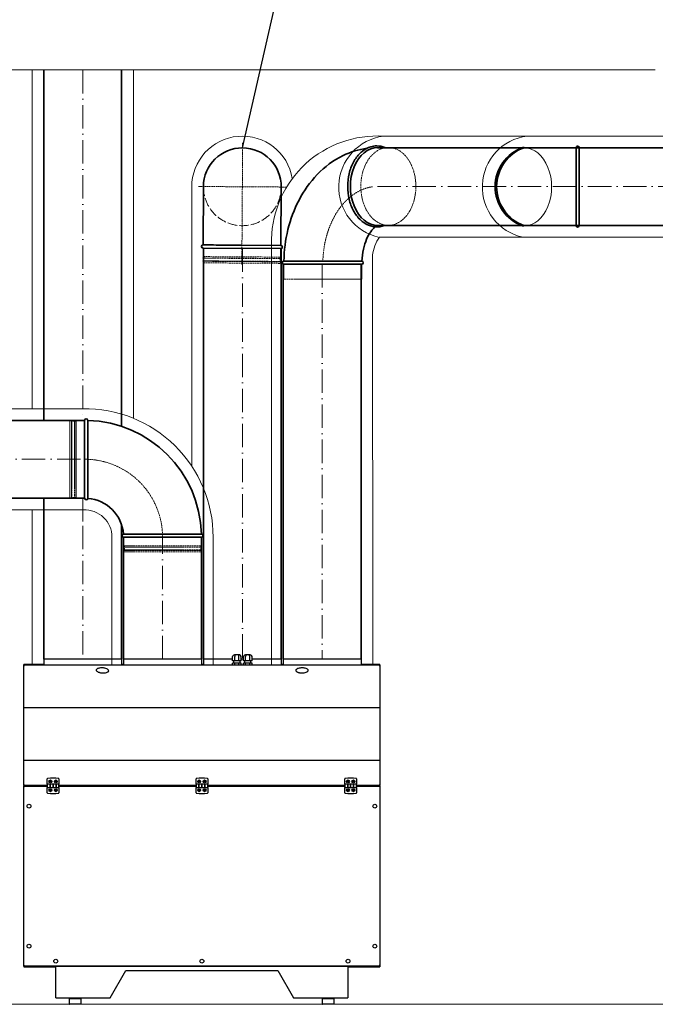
# Model space of a CAD drawing. Header units: millimetres. Extents: x -20688 to 44066, y -7315 to 67290.
# Tile 53 of 75: x -16649 to -15017, y 62212 to 64741. Entities that reach past the tile are written whole.
import ezdxf

# ---------------------------------------------------------------- set-up
doc = ezdxf.new("R2010")
doc.units = ezdxf.units.MM
doc.linetypes.add('ACAD_ISO02W100', pattern=[15, 12, -3])
doc.linetypes.add('ACAD_ISO10W100', pattern=[18, 12, -3, 0, -3])
for name, color, linetype, lineweight in [('VZT_01 SUP (PŘÍVOD) - OBRYS', 5, 'Continuous', 35), ('VZT_02 SUP (PŘÍVOD) - OSA', 5, 'ACAD_ISO10W100', 5), ('VZT_04 SUP (PŘÍVOD) - SKRYTÉ', 5, 'ACAD_ISO02W100', 5), ('VZT_05 ETA (ODVOD) - OBRYS', 6, 'Continuous', 35), ('VZT_06 ETA (ODVOD) - OSA', 6, 'ACAD_ISO10W100', 5), ('VZT_09 ODA (SÁNÍ) - OBRYS', 3, 'Continuous', 35), ('VZT_0C ODA (SÁNÍ)', 3, 'Continuous', 35), ('VZT_0D EHA (VÝFUK)', 14, 'Continuous', 35), ('VZT_10 ODA (SÁNÍ) - OSA', 3, 'ACAD_ISO10W100', 5), ('VZT_13 EHA (VÝFUK) - OBRYS', 14, 'Continuous', 35), ('VZT_14 EHA (VÝFUK) - OSA', 14, 'ACAD_ISO10W100', 5), ('VZT_21 ZAŘÍZENÍ - OBRYS', 1, 'Continuous', 30), ('VZT_60_KOTY - DIMENZE', 7, 'Continuous', 5)]:
    doc.layers.add(name, color=color, linetype=linetype, lineweight=lineweight)
for name, color, linetype, lineweight, plot in [('VZT_03 SUP (PŘÍVOD) - NETISK', 8, 'ACAD_ISO02W100', 5, False), ('VZT_07 ETA (ODVOD) - NETISK', 8, 'ACAD_ISO02W100', 5, False), ('VZT_15 EHA (VÝFUK) - NETISK', 8, 'ACAD_ISO02W100', 5, False)]:
    doc.layers.add(name, color=color, linetype=linetype, lineweight=lineweight, plot=plot)
doc.layers.add('VZT_IZOLACE - TEPELNÁ', color=6, linetype='IZOLACE TEPELNA')
doc.styles.get("Standard").update_dxf_attribs({"font": 'arial.ttf'})
doc.linetypes.add('IZOLACE TEPELNA', pattern='A,12.7,-1.5,["T",Standard,S=2.54,R=0,X=0,Y=-1.27],-3', length=17.2)

msp = doc.modelspace()

# ---------------------------------------------------------------- linework, layer by layer
at = {"color": 8, "lineweight": 13, "ltscale": 0.5}
for p, q in [((-16795.3, 64612.3), (-15016.7, 64612.3)), ((-19514, 62212.3), (-10744, 62212.3))]:
    msp.add_line(p, q, dxfattribs=at)
msp.add_ellipse((-15353.6, 64312.3), major_axis=(0.7, -100.5), ratio=0.702515, start_param=6.273907, end_param=9.4155, dxfattribs=at)
at = {"layer": 'VZT_01 SUP (PŘÍVOD) - OBRYS'}
for p, q in [((-16178.4, 64154.9), (-15978.4, 64153.6)), ((-16078.4, 64162.3), (-15978.3, 64161.6))]:
    msp.add_line(p, q, dxfattribs=at)
for points in [[(-16178.3, 64162.9), (-16177.4, 64312.9)], [(-15978.3, 64161.6), (-15977.4, 64311.6)], [(-16177.4, 63098.7), (-16177.4, 64153.8)], [(-15977.4, 63098.7), (-15977.4, 64153.8)]]:
    msp.add_lwpolyline(points, dxfattribs=at)
for centre, radius, start, end in [((-16077.4, 64312.3), 100, 359.635, 179.635), ((-16178.4, 64158.9), 4, 94.2162, 269.635), ((-15978.4, 64157.6), 4, 269.635, 89.635)]:
    msp.add_arc(centre, radius, start, end, dxfattribs=at)
msp.add_open_spline([(-16178.7, 64162.9), (-16178.7, 64162.9), (-16176.4, 64162.9), (-16167.5, 64162.8), (-16160.5, 64162.8), (-16142.7, 64162.7), (-16132.1, 64162.6), (-16108.3, 64162.5), (-16095.5, 64162.4), (-16081.1, 64162.3), (-16079.8, 64162.3), (-16078.4, 64162.3)], degree=3, knots=[315.294186, 315.294186, 315.294186, 315.294186, 351.735982, 351.735982, 390.710875, 390.710875, 429.832624, 429.832624, 468.991563, 468.991563, 473.053633, 473.053633, 473.053633, 473.053633], dxfattribs=at)
at = {"layer": 'VZT_02 SUP (PŘÍVOD) - OSA', "ltscale": 0.3}
for points in [[(-16076.7, 64424.8), (-16077.4, 64312.3)], [(-16189.9, 64313), (-16077.4, 64312.3)], [(-16077.4, 64312.3), (-16078.7, 64112.3)], [(-16077.4, 64312.3), (-15964.9, 64311.6)]]:
    msp.add_lwpolyline(points, dxfattribs=at)
at = {"layer": 'VZT_02 SUP (PŘÍVOD) - OSA', "ltscale": 5}
msp.add_lwpolyline([(-16077.4, 64153.8), (-16077.4, 63098.7)], dxfattribs=at)
at = {"layer": 'VZT_03 SUP (PŘÍVOD) - NETISK', "ltscale": 0.4}
for p, q in [((-16177.4, 64154.9), (-16177.5, 64132.9)), ((-15979.4, 64153.6), (-15979.5, 64131.6)), ((-16178.6, 64121.9), (-15978.6, 64120.6)), ((-16178.6, 64121.9), (-16178.6, 64121.4)), ((-16178.6, 64121.4), (-15978.6, 64120.1)), ((-16178.5, 64129.4), (-15978.6, 64128.1)), ((-16178.5, 64129.4), (-16178.5, 64128.9)), ((-16178.5, 64128.9), (-15978.6, 64127.6)), ((-16177.6, 64120.9), (-15979.6, 64119.6)), ((-16177.6, 64120.9), (-16177.6, 64116.9)), ((-16177.6, 64116.9), (-15979.6, 64115.6)), ((-16177.5, 64132.9), (-15979.5, 64131.6)), ((-16176.5, 64128.9), (-16176.6, 64121.9)), ((-16176.6, 64121.4), (-16176.6, 64120.9)), ((-16176.5, 64132.9), (-16176.5, 64129.4)), ((-15980.5, 64131.6), (-15980.6, 64128.1)), ((-15980.6, 64127.6), (-15980.6, 64120.6)), ((-15980.6, 64120.1), (-15980.6, 64119.6)), ((-15979.6, 64119.6), (-15979.6, 64115.6)), ((-15978.6, 64128.1), (-15978.6, 64127.6)), ((-15978.6, 64120.6), (-15978.6, 64120.1))]:
    msp.add_line(p, q, dxfattribs=at)
at = {"layer": 'VZT_04 SUP (PŘÍVOD) - SKRYTÉ', "ltscale": 2}
msp.add_arc((-16077.4, 64312.3), 100, 179.635, 359.635, dxfattribs=at)
at = {"layer": 'VZT_05 ETA (ODVOD) - OBRYS'}
for p, q in [((-16482.4, 63512.3), (-16482.4, 63712.3)), ((-16474.4, 63612.2), (-16474.4, 63712.3)), ((-16182.4, 63412.3), (-16382.4, 63412.3)), ((-16282.5, 63420.3), (-16182.4, 63420.3))]:
    msp.add_line(p, q, dxfattribs=at)
for points in [[(-16482.4, 63712.2), (-17094, 63712.3)], [(-16482.4, 63512.2), (-17094, 63512.3)], [(-16382.4, 63412.3), (-16382.4, 63098.7)], [(-16182.4, 63412.3), (-16182.4, 63098.7)]]:
    msp.add_lwpolyline(points, dxfattribs=at)
for centre, radius, start, end in [((-16478.4, 63712.3), 4, 0, 180), ((-16482.4, 63412.3), 300, 1.5281, 88.4719), ((-16478.4, 63512.3), 4, 180, 355.4188), ((-16482.4, 63412.3), 100, 4.5812, 85.4188), ((-16382.4, 63416.3), 4, 94.5812, 270), ((-16182.4, 63416.3), 4, 270, 90)]:
    msp.add_arc(centre, radius, start, end, dxfattribs=at)
for points, knots in [([(-16474.4, 63512), (-16474.4, 63512), (-16474.4, 63514.2), (-16474.4, 63523.1), (-16474.4, 63530.1), (-16474.4, 63547.9), (-16474.4, 63558.5), (-16474.4, 63582.3), (-16474.4, 63595.1), (-16474.4, 63609.5), (-16474.4, 63610.8), (-16474.4, 63612.2)], [315.294186, 315.294186, 315.294186, 315.294186, 351.735982, 351.735982, 390.710875, 390.710875, 429.832624, 429.832624, 468.991563, 468.991563, 473.053633, 473.053633, 473.053633, 473.053633]), ([(-16282.5, 63420.3), (-16295.1, 63420.3), (-16307.6, 63420.3), (-16331.5, 63420.3), (-16342.5, 63420.3), (-16361.4, 63420.3), (-16368.9, 63420.3), (-16379.5, 63420.3), (-16382.3, 63420.3), (-16382.7, 63420.3), (-16382.7, 63420.3), (-16382.7, 63420.3)], [157.533456, 157.533456, 157.533456, 157.533456, 195.393508, 195.393508, 234.551342, 234.551342, 273.721472, 273.721472, 312.806301, 312.806301, 315.294186, 315.294186, 315.294186, 315.294186])]:
    msp.add_open_spline(points, degree=3, knots=knots, dxfattribs=at)
at = {"layer": 'VZT_06 ETA (ODVOD) - OSA', "ltscale": 5}
for points in [[(-17094, 63612.3), (-16482.4, 63612.2)], [(-16282.4, 63098.7), (-16282.4, 63412.3)]]:
    msp.add_lwpolyline(points, dxfattribs=at)
at = {"layer": 'VZT_06 ETA (ODVOD) - OSA', "ltscale": 0.3}
msp.add_lwpolyline([(-16482.4, 63612.3), (-16482.4, 63612.3, -0.414214), (-16282.4, 63412.3), (-16282.4, 63412.3)], format="xyb", dxfattribs=at)
at = {"layer": 'VZT_07 ETA (ODVOD) - NETISK', "ltscale": 0.4}
for p, q in [((-16520.4, 63513.3), (-16520.4, 63711.3)), ((-16516.4, 63711.3), (-16520.4, 63711.3)), ((-16516.4, 63513.3), (-16516.4, 63711.3)), ((-16515.9, 63512.3), (-16515.9, 63712.3)), ((-16515.4, 63712.3), (-16515.9, 63712.3)), ((-16515.4, 63512.3), (-16515.4, 63712.3)), ((-16508.4, 63512.3), (-16508.4, 63712.3)), ((-16507.9, 63712.3), (-16508.4, 63712.3)), ((-16507.9, 63512.3), (-16507.9, 63712.3)), ((-16504.4, 63513.3), (-16504.4, 63711.3)), ((-16482.4, 63711.3), (-16504.4, 63711.3)), ((-16515.9, 63710.3), (-16516.4, 63710.3)), ((-16508.4, 63710.3), (-16515.4, 63710.3)), ((-16504.4, 63710.3), (-16507.9, 63710.3)), ((-16516.4, 63513.3), (-16520.4, 63513.3)), ((-16515.9, 63514.3), (-16516.4, 63514.3)), ((-16515.4, 63512.3), (-16515.9, 63512.3)), ((-16508.4, 63514.3), (-16515.4, 63514.3)), ((-16507.9, 63512.3), (-16508.4, 63512.3)), ((-16504.4, 63514.3), (-16507.9, 63514.3)), ((-16482.4, 63513.3), (-16504.4, 63513.3)), ((-16381.4, 63390.3), (-16381.4, 63412.3)), ((-16183.4, 63390.3), (-16183.4, 63412.3)), ((-16382.4, 63386.8), (-16182.4, 63386.8)), ((-16382.4, 63386.3), (-16382.4, 63386.8)), ((-16382.4, 63386.3), (-16182.4, 63386.3)), ((-16381.4, 63390.3), (-16183.4, 63390.3)), ((-16380.4, 63386.8), (-16380.4, 63390.3)), ((-16380.4, 63379.3), (-16380.4, 63386.3)), ((-16184.4, 63386.8), (-16184.4, 63390.3)), ((-16184.4, 63379.3), (-16184.4, 63386.3)), ((-16182.4, 63386.3), (-16182.4, 63386.8)), ((-16382.4, 63379.3), (-16182.4, 63379.3)), ((-16382.4, 63378.8), (-16382.4, 63379.3)), ((-16382.4, 63378.8), (-16182.4, 63378.8)), ((-16381.4, 63378.3), (-16183.4, 63378.3)), ((-16381.4, 63374.3), (-16381.4, 63378.3)), ((-16381.4, 63374.3), (-16183.4, 63374.3)), ((-16380.4, 63378.3), (-16380.4, 63378.8)), ((-16184.4, 63378.3), (-16184.4, 63378.8)), ((-16183.4, 63374.3), (-16183.4, 63378.3)), ((-16182.4, 63378.8), (-16182.4, 63379.3))]:
    msp.add_line(p, q, dxfattribs=at)
at = {"layer": 'VZT_09 ODA (SÁNÍ) - OBRYS'}
for p, q in [((-16587.4, 63441.2), (-16587.4, 63512.2)), ((-16387.4, 63441.2), (-16387.4, 63443.5))]:
    msp.add_line(p, q, dxfattribs=at)
for points in [[(-16587.4, 63712.2), (-16587.4, 64612.3)], [(-16387.4, 63712.2), (-16387.4, 64612.3)], [(-16587.4, 63098.7), (-16587.4, 63441.2)], [(-16387.4, 63098.7), (-16387.4, 63441.2)]]:
    msp.add_lwpolyline(points, dxfattribs=at)
at = {"layer": 'VZT_0C ODA (SÁNÍ)'}
msp.add_line((-16387.4, 63712.2), (-16387.4, 63696.8), dxfattribs=at)
at = {"layer": 'VZT_0D EHA (VÝFUK)'}
for centre, radius, start, end in [((-15321.9, 64312.5), 106.4, 109.196, 250.3842), ((-15317.8, 64312.5), 106.4, 109.6764, 249.7035), ((-15354.8, 64409.2), 4.31, 54.1541, 119.1289), ((-15355.5, 64216), 4.31, 240.8711, 305.8459)]:
    msp.add_arc(centre, radius, start, end, dxfattribs=at)
at = {"layer": 'VZT_10 ODA (SÁNÍ) - OSA', "ltscale": 5}
msp.add_line((-16487.4, 63512.2), (-16487.4, 63441.2), dxfattribs=at)
for points in [[(-16487.4, 64612.3), (-16487.4, 63712.2)], [(-16487.4, 63441.2), (-16487.4, 63098.7)]]:
    msp.add_lwpolyline(points, dxfattribs=at)
at = {"layer": 'VZT_13 EHA (VÝFUK) - OBRYS'}
for p, q in [((-15220.2, 64412.7), (-15220.2, 64262.7)), ((-15220.2, 64262.7), (-15220.2, 64212.7)), ((-15212.2, 64262.8), (-15212.2, 64212.7)), ((-15941.4, 64121.2), (-15970.7, 64121.2)), ((-15941.4, 64113.2), (-15970.7, 64113.2)), ((-15770.7, 64113.2), (-15941.4, 64113.2))]:
    msp.add_line(p, q, dxfattribs=at)
for points in [[(-14412.8, 64412.7), (-15730.2, 64412.7)], [(-14412.8, 64212.7), (-15730.2, 64212.7)], [(-15972.4, 63098.7), (-15972.4, 64113.2)], [(-15772.4, 63098.7), (-15772.4, 64113.2)]]:
    msp.add_lwpolyline(points, dxfattribs=at)
for centre, start, end in [((-15216.2, 64412.7), 3.5014, 180), ((-15216.2, 64212.7), 180, 0), ((-15970.7, 64117.2), 90, 270), ((-15770.7, 64117.2), 270, 87.4917)]:
    msp.add_arc(centre, 4, start, end, dxfattribs=at)
at = {"layer": 'VZT_13 EHA (VÝFUK) - OBRYS', "extrusion": (-2.00972e-16, 5.81558e-32, -1)}
msp.add_ellipse((-15729.3, 64313.2), major_axis=(0, -100), ratio=0.707107, start_param=0, end_param=3.141593, dxfattribs=at)
at = {"layer": 'VZT_13 EHA (VÝFUK) - OBRYS'}
for points, knots in [([(-15970.6, 64121.2), (-15970.1, 64148.6), (-15966.6, 64175.8), (-15953.7, 64228.7), (-15944.3, 64254.2), (-15919.3, 64302.1), (-15903.7, 64324.4), (-15866, 64363.5), (-15843.8, 64380.3), (-15799.5, 64401.8), (-15778.6, 64408.3), (-15757.1, 64411.3)], [4.741943, 4.741943, 4.741943, 4.741943, 5.044857, 5.044857, 5.347771, 5.347771, 5.650685, 5.650685, 5.953599, 5.953599, 6.184604, 6.184604, 6.184604, 6.184604]), ([(-15711.6, 64213.2), (-15712, 64213.1), (-15712.4, 64212.9), (-15720.5, 64209.9), (-15728.5, 64208.8), (-15744.3, 64210), (-15752, 64212.4), (-15766.7, 64220.3), (-15773.6, 64225.9), (-15785.8, 64239.9), (-15791.1, 64248.4), (-15799.6, 64267.2), (-15802.8, 64277.6), (-15806.6, 64299.2), (-15807.2, 64310.4), (-15806, 64332.6), (-15804.1, 64343.5), (-15797.9, 64364), (-15793.6, 64373.6), (-15783, 64390.4), (-15776.7, 64397.6), (-15762.7, 64408.8), (-15755.1, 64412.9), (-15742.3, 64416.5), (-15737.2, 64417.2), (-15732.1, 64417.2)], [2.86805, 2.86805, 2.86805, 2.86805, 2.885391, 2.885391, 3.197704, 3.197704, 3.506297, 3.506297, 3.821613, 3.821613, 4.143743, 4.143743, 4.468055, 4.468055, 4.79253, 4.79253, 5.116967, 5.116967, 5.441453, 5.441453, 5.765127, 5.765127, 6.084374, 6.084374, 6.283185, 6.283185, 6.283185, 6.283185]), ([(-15212.2, 64413), (-15212.2, 64413), (-15212.2, 64412.8), (-15212.2, 64411), (-15212.2, 64407), (-15212.2, 64394.6), (-15212.2, 64386.2), (-15212.2, 64366.1), (-15212.2, 64354.5), (-15212.2, 64329.6), (-15212.2, 64316.5), (-15212.2, 64290.5), (-15212.2, 64277.9), (-15212.2, 64265.1), (-15212.2, 64264), (-15212.2, 64262.8)], [262.62945, 262.62945, 262.62945, 262.62945, 273.721472, 273.721472, 312.806301, 312.806301, 351.735982, 351.735982, 390.710875, 390.710875, 429.832624, 429.832624, 468.991563, 468.991563, 473.053633, 473.053633, 473.053633, 473.053633]), ([(-15770.6, 64121.2), (-15770.1, 64131.8), (-15768.7, 64142.2), (-15764.4, 64161.4), (-15761.5, 64170.2), (-15754.9, 64185.5), (-15751.2, 64191.9), (-15744.1, 64202), (-15740.6, 64205.7), (-15737.2, 64208.6), (-15736.7, 64209), (-15736.3, 64209.4)], [4.774308, 4.774308, 4.774308, 4.774308, 5.01983, 5.01983, 5.261794, 5.261794, 5.497806, 5.497806, 5.732916, 5.732916, 5.774558, 5.774558, 5.774558, 5.774558]), ([(-15770.6, 64121.2), (-15770.5, 64121.2), (-15772.8, 64121.2), (-15782, 64121.2), (-15789.1, 64121.2), (-15807, 64121.2), (-15817.7, 64121.2), (-15841.4, 64121.2), (-15854.2, 64121.2), (-15880.2, 64121.2), (-15893.2, 64121.2), (-15917.6, 64121.2), (-15928.9, 64121.2), (-15939.5, 64121.2), (-15940.4, 64121.2), (-15941.4, 64121.2)], [236.297504, 236.297504, 236.297504, 236.297504, 273.721472, 273.721472, 312.806301, 312.806301, 351.735982, 351.735982, 390.710875, 390.710875, 429.832624, 429.832624, 468.991563, 468.991563, 473.053633, 473.053633, 473.053633, 473.053633])]:
    msp.add_open_spline(points, degree=3, knots=knots, dxfattribs=at)
msp.add_open_spline([(-15732.1, 64417.2), (-15725.2, 64417.2), (-15718.2, 64415.9), (-15711.6, 64413.2)], degree=3, dxfattribs=at)
at = {"layer": 'VZT_14 EHA (VÝFUK) - OSA', "ltscale": 5}
for points in [[(-15730.2, 64312.7), (-14412.8, 64312.7)], [(-15872.4, 64113.2), (-15872.4, 63098.7)]]:
    msp.add_lwpolyline(points, dxfattribs=at)
at = {"layer": 'VZT_14 EHA (VÝFUK) - OSA', "ltscale": 0.3}
msp.add_open_spline([(-15870.7, 64119.2), (-15870.5, 64126.2), (-15870.1, 64133.3), (-15868.6, 64149), (-15867.3, 64157.6), (-15864.7, 64171.4), (-15863.5, 64176.6), (-15860.8, 64186.9), (-15859.4, 64192), (-15855.4, 64204.3), (-15852.7, 64211.4), (-15847.8, 64222.4), (-15845.9, 64226.6), (-15842, 64234.2), (-15840.1, 64237.7), (-15836.1, 64244.5), (-15834, 64247.8), (-15829.6, 64254.3), (-15827.3, 64257.5), (-15822.1, 64264.3), (-15819, 64268), (-15814.9, 64272.4), (-15814, 64273.4), (-15812.7, 64274.8), (-15812.4, 64275.1), (-15811.7, 64275.8), (-15811.4, 64276.1), (-15810.4, 64277.1), (-15809.8, 64277.7), (-15807.8, 64279.6), (-15806.4, 64280.9), (-15802.4, 64284.5), (-15799.6, 64286.8), (-15792.5, 64292.3), (-15788.2, 64295.2), (-15781.9, 64298.9), (-15780, 64300), (-15777.2, 64301.4), (-15776.3, 64301.9), (-15774.9, 64302.6), (-15774.5, 64302.8), (-15773.6, 64303.2), (-15773.1, 64303.4), (-15771.8, 64304), (-15770.9, 64304.4), (-15768.2, 64305.6), (-15766.4, 64306.3), (-15760.8, 64308.3), (-15757.1, 64309.4), (-15750, 64311.2), (-15746.6, 64311.8), (-15743.2, 64312.3)], degree=3, knots=[4.741943, 4.741943, 4.741943, 4.741943, 4.848279, 4.848279, 4.979787, 4.979787, 5.062123, 5.062123, 5.14446, 5.14446, 5.264913, 5.264913, 5.339441, 5.339441, 5.405902, 5.405902, 5.472364, 5.472364, 5.540117, 5.540117, 5.624615, 5.624615, 5.649715, 5.649715, 5.658214, 5.658214, 5.666714, 5.666714, 5.683713, 5.683713, 5.717712, 5.717712, 5.78571, 5.78571, 5.88802, 5.88802, 5.930794, 5.930794, 5.951584, 5.951584, 5.961616, 5.961616, 5.971648, 5.971648, 5.991712, 5.991712, 6.03184, 6.03184, 6.112095, 6.112095, 6.184604, 6.184604, 6.184604, 6.184604], dxfattribs=at)
at = {"layer": 'VZT_15 EHA (VÝFUK) - NETISK', "ltscale": 0.4}
for p, q in [((-15729.3, 64413.2), (-15702.4, 64413.2)), ((-15729.3, 64213.2), (-15702.4, 64213.2)), ((-15970.7, 64113.2), (-15970.7, 64075.2)), ((-15770.7, 64113.2), (-15770.7, 64075.2)), ((-15941.4, 64075.2), (-15970.7, 64075.2)), ((-15770.7, 64075.2), (-15941.4, 64075.2))]:
    msp.add_line(p, q, dxfattribs=at)
at = {"layer": 'VZT_15 EHA (VÝFUK) - NETISK', "ltscale": 0.4, "extrusion": (-2.00972e-16, 4.92239e-32, -1)}
msp.add_ellipse((-15702.4, 64313.2), major_axis=(0, -100), ratio=0.707107, start_param=-1.570796, end_param=4.712389, dxfattribs=at)
at = {"layer": 'VZT_21 ZAŘÍZENÍ - OBRYS'}
for p, q in [((-16102.3, 63094.6), (-16102.3, 63105.6)), ((-16094.7, 63109.6), (-16097.7, 63109.6)), ((-16097, 63094.6), (-16097, 63105.6)), ((-16088.3, 63109.6), (-16094.7, 63109.6)), ((-16085, 63109.6), (-16088.3, 63109.6)), ((-16086.1, 63094.6), (-16086.1, 63105.6)), ((-16080.4, 63094.6), (-16080.4, 63105.6)), ((-16074.3, 63094.6), (-16074.3, 63105.6)), ((-16066.7, 63109.6), (-16069.7, 63109.6)), ((-16069, 63094.6), (-16069, 63105.6)), ((-16060.3, 63109.6), (-16066.7, 63109.6)), ((-16057, 63109.6), (-16060.3, 63109.6)), ((-16058.1, 63094.6), (-16058.1, 63105.6)), ((-16052.4, 63094.6), (-16052.4, 63105.6)), ((-16587.4, 63084.8), (-16638.4, 63084.8)), ((-16638.4, 63084), (-16638.4, 63084.8)), ((-16638.4, 63084), (-15724.2, 63084)), ((-16638.4, 63083.1), (-16638.4, 63084)), ((-16638.4, 63083.1), (-16638.4, 63083)), ((-16637.8, 63083), (-16638.4, 63083)), ((-16638.4, 62775), (-16638.4, 63083)), ((-16636.9, 63082.4), (-16636.8, 63082.4)), ((-16387.4, 63098.7), (-16587.4, 63098.7)), ((-16587.4, 63098.7), (-16587.4, 63084)), ((-16387.4, 63098.7), (-16387.4, 63084)), ((-16382.4, 63084.8), (-16387.4, 63084.8)), ((-16182.4, 63098.7), (-16382.4, 63098.7)), ((-16382.4, 63098.7), (-16382.4, 63084)), ((-16182.4, 63098.7), (-16182.4, 63084)), ((-16177.4, 63084.8), (-16182.4, 63084.8)), ((-16102.3, 63098.7), (-16177.4, 63098.7)), ((-16177.4, 63098.7), (-16177.4, 63084)), ((-16097, 63094.6), (-16102.3, 63094.6)), ((-16097.1, 63088.6), (-16102.3, 63088.6)), ((-16102.3, 63084), (-16102.3, 63088.6)), ((-16099.4, 63088.6), (-16099.4, 63094.6)), ((-16086.1, 63088.6), (-16097.1, 63088.6)), ((-16097.1, 63084), (-16097.1, 63088.6)), ((-16086.1, 63094.6), (-16097, 63094.6)), ((-16080.4, 63094.6), (-16086.1, 63094.6)), ((-16080.4, 63088.6), (-16086.1, 63088.6)), ((-16086.1, 63084), (-16086.1, 63088.6)), ((-16083.4, 63088.6), (-16083.4, 63094.6)), ((-16074.3, 63098.7), (-16080.4, 63098.7)), ((-16080.4, 63084), (-16080.4, 63088.6)), ((-16069, 63094.6), (-16074.3, 63094.6)), ((-16069.1, 63088.6), (-16074.3, 63088.6)), ((-16074.3, 63084), (-16074.3, 63088.6)), ((-16071.4, 63088.6), (-16071.4, 63094.6)), ((-16058.1, 63088.6), (-16069.1, 63088.6)), ((-16069.1, 63084), (-16069.1, 63088.6)), ((-16058.1, 63094.6), (-16069, 63094.6)), ((-16052.4, 63094.6), (-16058.1, 63094.6)), ((-16052.4, 63088.6), (-16058.1, 63088.6)), ((-16058.1, 63084), (-16058.1, 63088.6)), ((-16055.4, 63088.6), (-16055.4, 63094.6)), ((-15977.4, 63098.7), (-16052.4, 63098.7)), ((-16052.4, 63084), (-16052.4, 63088.6)), ((-15977.4, 63098.7), (-15977.4, 63084)), ((-15972.4, 63084.8), (-15977.4, 63084.8)), ((-15772.4, 63098.7), (-15972.4, 63098.7)), ((-15972.4, 63098.7), (-15972.4, 63084)), ((-15772.4, 63098.7), (-15772.4, 63084)), ((-15724.2, 63084.8), (-15772.4, 63084.8)), ((-15724.7, 63083), (-15724.2, 63083)), ((-15724.2, 63084), (-15724.2, 63084.8)), ((-15724.2, 63084), (-15724.2, 63083.1)), ((-15724.2, 63083), (-15724.2, 63083.1)), ((-15724.2, 63083), (-15724.2, 62775)), ((-16637.1, 62775.4), (-16637.3, 62775.4)), ((-16578.4, 62777.5), (-16578.4, 62791.3)), ((-16548.4, 62777.5), (-16578.4, 62777.5)), ((-16578.4, 62777.5), (-16578.4, 62769.5)), ((-16570.9, 62769.5), (-16570.9, 62777.5)), ((-16570.9, 62777.5), (-16570.9, 62769.5)), ((-16563.4, 62777.5), (-16563.4, 62769.5)), ((-16563.4, 62769.5), (-16563.4, 62777.5)), ((-16555.9, 62769.5), (-16555.9, 62777.5)), ((-16555.9, 62777.5), (-16555.9, 62769.5)), ((-16548.4, 62791.3), (-16548.4, 62777.5)), ((-16548.4, 62769.5), (-16548.4, 62777.5)), ((-16196.3, 62777.5), (-16196.3, 62791.3)), ((-16166.3, 62777.5), (-16196.3, 62777.5)), ((-16196.3, 62777.5), (-16196.3, 62769.5)), ((-16188.8, 62777.5), (-16188.8, 62769.5)), ((-16188.8, 62769.5), (-16188.8, 62777.5)), ((-16181.3, 62769.5), (-16181.3, 62777.5)), ((-16181.3, 62777.5), (-16181.3, 62769.5)), ((-16173.8, 62777.5), (-16173.8, 62769.5)), ((-16173.8, 62769.5), (-16173.8, 62777.5)), ((-16166.3, 62791.3), (-16166.3, 62777.5)), ((-16166.3, 62769.5), (-16166.3, 62777.5)), ((-15814.2, 62777.5), (-15814.2, 62791.3)), ((-15784.2, 62777.5), (-15814.2, 62777.5)), ((-15814.2, 62777.5), (-15814.2, 62769.5)), ((-15806.7, 62777.5), (-15806.7, 62769.5)), ((-15806.7, 62769.5), (-15806.7, 62777.5)), ((-15799.2, 62769.5), (-15799.2, 62777.5)), ((-15799.2, 62777.5), (-15799.2, 62769.5)), ((-15791.7, 62777.5), (-15791.7, 62769.5)), ((-15791.7, 62769.5), (-15791.7, 62777.5)), ((-15784.2, 62791.3), (-15784.2, 62777.5)), ((-15784.2, 62769.5), (-15784.2, 62777.5)), ((-16637.8, 62775), (-16638.4, 62775)), ((-16638.4, 62775), (-16638.4, 62774.9)), ((-16638.4, 62774), (-16638.4, 62774.9)), ((-16578.4, 62774), (-16638.4, 62774)), ((-16638.4, 62774), (-16638.4, 62773)), ((-16638.4, 62773), (-16578.4, 62773)), ((-16638.4, 62772.1), (-16638.4, 62773)), ((-16638.4, 62772.1), (-16638.4, 62772)), ((-16637.8, 62772), (-16638.4, 62772)), ((-16638.4, 62311), (-16638.4, 62772)), ((-16637.5, 62774), (-16637.5, 62773)), ((-16637.2, 62771.6), (-16637.2, 62771.6)), ((-16578.4, 62769.5), (-16548.4, 62769.5)), ((-16578.4, 62755.7), (-16578.4, 62769.5)), ((-16196.3, 62774), (-16548.4, 62774)), ((-16548.4, 62773), (-16196.3, 62773)), ((-16548.4, 62769.5), (-16548.4, 62755.7)), ((-16196.3, 62769.5), (-16166.3, 62769.5)), ((-16196.3, 62755.7), (-16196.3, 62769.5)), ((-15814.2, 62774), (-16166.3, 62774)), ((-16166.3, 62773), (-15814.2, 62773)), ((-16166.3, 62769.5), (-16166.3, 62755.7)), ((-15814.2, 62769.5), (-15784.2, 62769.5)), ((-15814.2, 62755.7), (-15814.2, 62769.5)), ((-15724.2, 62774), (-15784.2, 62774)), ((-15784.2, 62773), (-15724.2, 62773)), ((-15784.2, 62769.5), (-15784.2, 62755.7)), ((-15725.4, 62771.6), (-15725.4, 62771.6)), ((-15725.1, 62773), (-15725.1, 62774)), ((-15724.7, 62775), (-15724.2, 62775)), ((-15724.7, 62772), (-15724.2, 62772)), ((-15724.2, 62774.9), (-15724.2, 62775)), ((-15724.2, 62774.9), (-15724.2, 62774)), ((-15724.2, 62773), (-15724.2, 62774)), ((-15724.2, 62773), (-15724.2, 62772.1)), ((-15724.2, 62772), (-15724.2, 62772.1)), ((-15724.2, 62772), (-15724.2, 62311)), ((-16637.8, 62311), (-16638.4, 62311)), ((-16638.4, 62311), (-16638.4, 62310.9)), ((-16638.4, 62310), (-16638.4, 62310.9)), ((-15724.2, 62310), (-16638.4, 62310)), ((-16638.4, 62310), (-16638.4, 62309.8)), ((-16637.5, 62309.8), (-16638.4, 62309.8)), ((-16638.4, 62309.7), (-16556.3, 62309.7)), ((-16638.4, 62309.7), (-16638.4, 62308.8)), ((-16638.4, 62308.8), (-16556.3, 62308.8)), ((-16637.5, 62310), (-16637.5, 62309.8)), ((-16637.2, 62311.4), (-16637.2, 62311.3)), ((-16637.1, 62311.5), (-16637.1, 62311.4)), ((-16556.3, 62309.1), (-16556.3, 62310)), ((-15806.3, 62309.1), (-16556.3, 62309.1)), ((-16556.3, 62309.1), (-16556.3, 62308.7)), ((-16556.3, 62228.8), (-16556.3, 62308.7)), ((-15806.3, 62309.1), (-15806.3, 62310)), ((-15806.3, 62309.7), (-15724.2, 62309.7)), ((-15806.3, 62309.1), (-15806.3, 62308.7)), ((-15806.3, 62308.8), (-15724.2, 62308.8)), ((-15806.3, 62308.7), (-15806.3, 62228.8)), ((-15725.4, 62311.4), (-15725.4, 62311.3)), ((-15725.1, 62309.8), (-15725.1, 62310)), ((-15725.1, 62309.8), (-15724.2, 62309.8)), ((-15724.7, 62311), (-15724.2, 62311)), ((-15724.2, 62310.9), (-15724.2, 62311)), ((-15724.2, 62310.9), (-15724.2, 62310)), ((-15724.2, 62309.8), (-15724.2, 62310)), ((-15724.2, 62309.7), (-15724.2, 62308.8)), ((-16556.3, 62229.6), (-16556.3, 62228.8)), ((-16521.3, 62212.8), (-16521.3, 62226.8)), ((-16520.8, 62227.3), (-16491.8, 62227.3)), ((-16513.8, 62228.8), (-16513.8, 62227.3)), ((-16498.8, 62228.8), (-16498.8, 62227.3)), ((-16491.3, 62212.8), (-16491.3, 62226.8)), ((-15871.3, 62212.8), (-15871.3, 62226.8)), ((-15870.8, 62227.3), (-15841.8, 62227.3)), ((-15863.8, 62228.8), (-15863.8, 62227.3)), ((-15848.8, 62228.8), (-15848.8, 62227.3)), ((-15841.3, 62212.8), (-15841.3, 62226.8)), ((-15806.3, 62228.8), (-15806.3, 62229.6)), ((-16491.8, 62212.3), (-16520.8, 62212.3)), ((-15841.8, 62212.3), (-15870.8, 62212.3))]:
    msp.add_line(p, q, dxfattribs=at)
for points in [[(-15724.2, 62973.7), (-16638.4, 62973.7)], [(-15724.2, 62838.9), (-16638.4, 62838.9)], [(-16556.3, 62228.8), (-16416.8, 62228.8), (-16376.3, 62298.9), (-15986.3, 62298.9), (-15945.8, 62228.8), (-15806.3, 62228.8)]]:
    msp.add_lwpolyline(points, dxfattribs=at)
for centre, radius in [((-16570.4, 62785), 3.63), ((-16570.4, 62785), 2.13), ((-16556.4, 62785), 3.63), ((-16556.4, 62785), 2.13), ((-16188.3, 62785), 3.62), ((-16188.3, 62785), 2.12), ((-16174.3, 62785), 3.62), ((-16174.3, 62785), 2.12), ((-15806.2, 62785), 3.62), ((-15806.2, 62785), 2.12), ((-15792.2, 62785), 3.62), ((-15792.2, 62785), 2.12), ((-16570.4, 62762), 3.62), ((-16570.4, 62762), 2.12), ((-16556.4, 62762), 3.62), ((-16556.4, 62762), 2.12), ((-16188.3, 62762), 3.63), ((-16188.3, 62762), 2.13), ((-16174.3, 62762), 3.63), ((-16174.3, 62762), 2.13), ((-15806.2, 62762), 3.63), ((-15806.2, 62762), 2.13), ((-15792.2, 62762), 3.63), ((-15792.2, 62762), 2.13), ((-16625.4, 62721.3), 5), ((-15737.2, 62721.3), 5), ((-16625.4, 62361.7), 5), ((-15737.2, 62361.7), 5), ((-16556.7, 62323), 5), ((-16181.3, 62323), 5), ((-15805.9, 62323), 5)]:
    msp.add_circle(centre, radius, dxfattribs=at)
for centre, radius, start, end in [((-16577.4, 62791.3), 1, 95.7806, 180), ((-16563.4, 62653), 140, 84.2194, 95.7806), ((-16549.4, 62791.3), 1, 0, 84.2194), ((-16195.3, 62791.3), 1, 95.7806, 180), ((-16181.3, 62653), 140, 84.2194, 95.7806), ((-16167.3, 62791.3), 1, 0, 84.2194), ((-15813.2, 62791.3), 1, 95.7806, 180), ((-15799.2, 62653), 140, 84.2194, 95.7806), ((-15785.2, 62791.3), 1, 0, 84.2194), ((-16577.4, 62755.7), 1, 180, 264.2194), ((-16563.4, 62894), 140, 264.2194, 275.7806), ((-16549.4, 62755.7), 1, 275.7806, 0), ((-16195.3, 62755.7), 1, 180, 264.2194), ((-16181.3, 62894), 140, 264.2194, 275.7806), ((-16167.3, 62755.7), 1, 275.7806, 0), ((-15813.2, 62755.7), 1, 180, 264.2194), ((-15799.2, 62894), 140, 264.2194, 275.7806), ((-15785.2, 62755.7), 1, 275.7806, 0), ((-16520.8, 62226.8), 0.5, 90, 180), ((-16491.8, 62226.8), 0.5, 0, 90), ((-15870.8, 62226.8), 0.5, 90, 180), ((-15841.8, 62226.8), 0.5, 0, 90), ((-16520.8, 62212.8), 0.5, 180, 270), ((-16491.8, 62212.8), 0.5, 270, 0), ((-15870.8, 62212.8), 0.5, 180, 270), ((-15841.8, 62212.8), 0.5, 270, 0)]:
    msp.add_arc(centre, radius, start, end, dxfattribs=at)
for centre, major_axis, ratio, start_param, end_param in [((-16097.7, 63105.6), (4.62, 0), 0.866176, 1.570796, 3.141593), ((-16094.7, 63105.6), (0, 4), 0.59592, 0, 1.570796), ((-16088.3, 63105.6), (0, 4), 0.558579, 4.712389, 6.283185), ((-16085, 63105.6), (-4.62, 0), 0.866176, 3.141593, 4.712389), ((-16069.7, 63105.6), (4.62, 0), 0.866176, 1.570796, 3.141593), ((-16066.7, 63105.6), (0, 4), 0.59592, 0, 1.570796), ((-16060.3, 63105.6), (0, 4), 0.558579, 4.712389, 6.283185), ((-16057, 63105.6), (-4.62, 0), 0.866176, 3.141593, 4.712389)]:
    msp.add_ellipse(centre, major_axis=major_axis, ratio=ratio, start_param=start_param, end_param=end_param, dxfattribs=at)
for points, knots in [([(-16638.4, 63084), (-16638, 63084), (-16637.5, 63083.5), (-16637.1, 63082.9), (-16637, 63082.7), (-16636.8, 63082.5), (-16636.7, 63082.3)], [-1, -1, -1, -1, -0.246936, -0.246936, -0.246936, 0, 0, 0, 0]), ([(-16636.8, 63082.4), (-16637.3, 63082.7), (-16637.8, 63083), (-16638.2, 63083.1), (-16638.3, 63083.1), (-16638.3, 63083.1), (-16638.4, 63083.1)], [0.0797862, 0.0797862, 0.0797862, 0.0797862, 0.9092253, 0.9092253, 0.9092253, 1, 1, 1, 1]), ([(-16638.3, 63082.8), (-16638.1, 63082.7), (-16637.8, 63082.6), (-16637.3, 63082.4), (-16637.1, 63082.4), (-16636.9, 63082.3), (-16636.7, 63082.3)], [-0.7752376, -0.7752376, -0.7752376, -0.7752376, -0.2469362, -0.2469362, -0.2469362, 0, 0, 0, 0]), ([(-15724.2, 63084), (-15724.6, 63084), (-15725, 63083.5), (-15725.5, 63082.9), (-15725.6, 63082.7), (-15725.7, 63082.5), (-15725.9, 63082.3)], [-1, -1, -1, -1, -0.246936, -0.246936, -0.246936, 0, 0, 0, 0]), ([(-15725.9, 63082.3), (-15725.4, 63082.7), (-15724.8, 63083), (-15724.3, 63083.1), (-15724.3, 63083.1), (-15724.2, 63083.1), (-15724.2, 63083.1)], [0, 0, 0, 0, 0.909225, 0.909225, 0.909225, 1, 1, 1, 1]), ([(-15724.3, 63082.8), (-15724.4, 63082.7), (-15724.8, 63082.6), (-15725.2, 63082.4), (-15725.4, 63082.4), (-15725.7, 63082.3), (-15725.9, 63082.3)], [-0.7752376, -0.7752376, -0.7752376, -0.7752376, -0.2469362, -0.2469362, -0.2469362, 0, 0, 0, 0]), ([(-16452.6, 63070.9), (-16452.7, 63070.1), (-16452.3, 63069.4), (-16451.6, 63068.4), (-16451.2, 63068), (-16449.9, 63067), (-16449.1, 63066.6), (-16447.7, 63065.9), (-16447.2, 63065.7), (-16446.3, 63065.3), (-16445.9, 63065.2), (-16444.9, 63064.9), (-16444.2, 63064.7), (-16442.4, 63064.2), (-16441.2, 63064), (-16439.1, 63063.7), (-16438.1, 63063.6), (-16437.1, 63063.5)], [-1.676041, -1.676041, -1.676041, -1.676041, -1.527292, -1.527292, -1.378544, -1.378544, -1.110377, -1.110377, -0.942773, -0.942773, -0.83802, -0.83802, -0.628515, -0.628515, -0.293307, -0.293307, 0, 0, 0, 0]), ([(-16436.3, 63076.5), (-16438, 63076.5), (-16439.7, 63076.5), (-16443.1, 63076.2), (-16444.7, 63076), (-16447.2, 63075.3), (-16448.2, 63075), (-16449.8, 63074.3), (-16450.4, 63074), (-16451.3, 63073.3), (-16451.7, 63073), (-16452.2, 63072.3), (-16452.4, 63072), (-16452.6, 63071.4), (-16452.6, 63071.2), (-16452.6, 63070.9)], [-1.679434, -1.679434, -1.679434, -1.679434, -1.178447, -1.178447, -0.70852, -0.70852, -0.414815, -0.414815, -0.231249, -0.231249, -0.116521, -0.116521, -0.044816, -0.044816, 0, 0, 0, 0]), ([(-16437.1, 63063.5), (-16436.4, 63063.4), (-16435.6, 63063.4), (-16433.7, 63063.4), (-16432.6, 63063.4), (-16429.6, 63063.7), (-16427.7, 63064), (-16424.9, 63064.9), (-16423.9, 63065.3), (-16422.5, 63066.2), (-16422, 63066.6), (-16421.2, 63067.5), (-16420.8, 63068.2), (-16420.7, 63069)], [-1.681982, -1.681982, -1.681982, -1.681982, -1.471734, -1.471734, -1.135338, -1.135338, -0.597103, -0.597103, -0.298552, -0.298552, -0.149276, -0.149276, 0, 0, 0, 0]), ([(-16420.7, 63069), (-16420.7, 63069.8), (-16421, 63070.5), (-16421.7, 63071.5), (-16422.1, 63072), (-16423.4, 63073), (-16424.4, 63073.6), (-16427, 63074.8), (-16428.8, 63075.3), (-16431.8, 63076), (-16433, 63076.2), (-16434.8, 63076.4), (-16435.6, 63076.4), (-16436.3, 63076.5)], [-1.681982, -1.681982, -1.681982, -1.681982, -1.532706, -1.532706, -1.38343, -1.38343, -1.084878, -1.084878, -0.546644, -0.546644, -0.210248, -0.210248, 0, 0, 0, 0]), ([(-15924.2, 63076.5), (-15925.9, 63076.5), (-15927.6, 63076.3), (-15930.9, 63075.8), (-15932.5, 63075.5), (-15935.1, 63074.7), (-15936, 63074.3), (-15937.5, 63073.5), (-15938.1, 63073.1), (-15939, 63072.4), (-15939.3, 63072), (-15939.8, 63071.4), (-15940, 63071.1), (-15940.1, 63070.5), (-15940.2, 63070.2), (-15940.2, 63070)], [-1.679434, -1.679434, -1.679434, -1.679434, -1.178447, -1.178447, -0.70852, -0.70852, -0.414815, -0.414815, -0.231249, -0.231249, -0.116521, -0.116521, -0.044816, -0.044816, 0, 0, 0, 0]), ([(-15940.2, 63070), (-15940.2, 63069.1), (-15939.8, 63068.5), (-15939, 63067.5), (-15938.5, 63067.1), (-15937.2, 63066.2), (-15936.4, 63065.8), (-15934.9, 63065.2), (-15934.4, 63065), (-15933.5, 63064.8), (-15933.1, 63064.7), (-15932.1, 63064.4), (-15931.4, 63064.2), (-15929.5, 63063.9), (-15928.4, 63063.7), (-15926.2, 63063.5), (-15925.2, 63063.5), (-15924.2, 63063.5)], [-1.676041, -1.676041, -1.676041, -1.676041, -1.527292, -1.527292, -1.378544, -1.378544, -1.110377, -1.110377, -0.942773, -0.942773, -0.83802, -0.83802, -0.628515, -0.628515, -0.293307, -0.293307, 0, 0, 0, 0]), ([(-15908.2, 63070), (-15908.2, 63070.8), (-15908.5, 63071.4), (-15909.3, 63072.5), (-15909.8, 63072.8), (-15911.1, 63073.8), (-15912.1, 63074.3), (-15914.9, 63075.4), (-15916.7, 63075.8), (-15919.7, 63076.3), (-15920.8, 63076.4), (-15922.7, 63076.5), (-15923.5, 63076.5), (-15924.2, 63076.5)], [-1.681982, -1.681982, -1.681982, -1.681982, -1.532706, -1.532706, -1.38343, -1.38343, -1.084878, -1.084878, -0.546644, -0.546644, -0.210248, -0.210248, 0, 0, 0, 0]), ([(-15924.2, 63063.5), (-15923.5, 63063.5), (-15922.7, 63063.5), (-15920.8, 63063.6), (-15919.7, 63063.7), (-15916.7, 63064.1), (-15914.9, 63064.5), (-15912.1, 63065.6), (-15911.1, 63066.1), (-15909.8, 63067.1), (-15909.3, 63067.5), (-15908.5, 63068.5), (-15908.2, 63069.2), (-15908.2, 63070)], [-1.681982, -1.681982, -1.681982, -1.681982, -1.471734, -1.471734, -1.135338, -1.135338, -0.597103, -0.597103, -0.298552, -0.298552, -0.149276, -0.149276, 0, 0, 0, 0]), ([(-16638.4, 62774), (-16638, 62774), (-16637.5, 62774.4), (-16637.1, 62775), (-16637, 62775.2), (-16636.8, 62775.5), (-16636.7, 62775.7)], [-1, -1, -1, -1, -0.246936, -0.246936, -0.246936, 0, 0, 0, 0]), ([(-16637.1, 62775.4), (-16637.5, 62775.1), (-16637.8, 62774.9), (-16638.2, 62774.9), (-16638.3, 62774.9), (-16638.3, 62774.9), (-16638.4, 62774.9)], [0.2447146, 0.2447146, 0.2447146, 0.2447146, 0.9092253, 0.9092253, 0.9092253, 1, 1, 1, 1]), ([(-16638.3, 62775.1), (-16638.1, 62775.3), (-16637.8, 62775.4), (-16637.3, 62775.5), (-16637.1, 62775.6), (-16636.9, 62775.6), (-16636.7, 62775.7)], [-0.7752376, -0.7752376, -0.7752376, -0.7752376, -0.2469362, -0.2469362, -0.2469362, 0, 0, 0, 0]), ([(-15724.2, 62774), (-15724.6, 62774), (-15725, 62774.4), (-15725.5, 62775), (-15725.6, 62775.2), (-15725.7, 62775.5), (-15725.9, 62775.7)], [-1, -1, -1, -1, -0.246936, -0.246936, -0.246936, 0, 0, 0, 0]), ([(-15725.9, 62775.7), (-15725.4, 62775.3), (-15724.8, 62774.9), (-15724.3, 62774.9), (-15724.3, 62774.9), (-15724.2, 62774.9), (-15724.2, 62774.9)], [0, 0, 0, 0, 0.909225, 0.909225, 0.909225, 1, 1, 1, 1]), ([(-15724.3, 62775.1), (-15724.4, 62775.3), (-15724.8, 62775.4), (-15725.2, 62775.5), (-15725.4, 62775.6), (-15725.7, 62775.6), (-15725.9, 62775.7)], [-0.7752376, -0.7752376, -0.7752376, -0.7752376, -0.2469362, -0.2469362, -0.2469362, 0, 0, 0, 0]), ([(-16638.4, 62773), (-16638, 62773), (-16637.5, 62772.5), (-16637.1, 62771.9), (-16637, 62771.7), (-16636.8, 62771.5), (-16636.7, 62771.3)], [-1, -1, -1, -1, -0.246936, -0.246936, -0.246936, 0, 0, 0, 0]), ([(-16636.7, 62771.3), (-16637.2, 62771.7), (-16637.7, 62772), (-16638.2, 62772.1), (-16638.3, 62772.1), (-16638.3, 62772.1), (-16638.4, 62772.1)], [0, 0, 0, 0, 0.909225, 0.909225, 0.909225, 1, 1, 1, 1]), ([(-16638.3, 62771.8), (-16638.1, 62771.7), (-16637.8, 62771.6), (-16637.3, 62771.4), (-16637.1, 62771.4), (-16636.9, 62771.3), (-16636.7, 62771.3)], [-0.7752376, -0.7752376, -0.7752376, -0.7752376, -0.2469362, -0.2469362, -0.2469362, 0, 0, 0, 0]), ([(-15724.2, 62773), (-15724.6, 62773), (-15725, 62772.5), (-15725.5, 62771.9), (-15725.6, 62771.7), (-15725.7, 62771.5), (-15725.9, 62771.3)], [-1, -1, -1, -1, -0.246936, -0.246936, -0.246936, 0, 0, 0, 0]), ([(-15725.9, 62771.3), (-15725.4, 62771.7), (-15724.8, 62772), (-15724.3, 62772.1), (-15724.3, 62772.1), (-15724.2, 62772.1), (-15724.2, 62772.1)], [0, 0, 0, 0, 0.909225, 0.909225, 0.909225, 1, 1, 1, 1]), ([(-15724.3, 62771.8), (-15724.4, 62771.7), (-15724.8, 62771.6), (-15725.2, 62771.4), (-15725.4, 62771.4), (-15725.7, 62771.3), (-15725.9, 62771.3)], [-0.7752376, -0.7752376, -0.7752376, -0.7752376, -0.2469362, -0.2469362, -0.2469362, 0, 0, 0, 0]), ([(-16638.4, 62310), (-16638, 62310), (-16637.5, 62310.4), (-16637.1, 62311), (-16637, 62311.2), (-16636.8, 62311.5), (-16636.7, 62311.7)], [-1, -1, -1, -1, -0.246936, -0.246936, -0.246936, 0, 0, 0, 0]), ([(-16637.1, 62311.4), (-16637.5, 62311.1), (-16637.8, 62310.9), (-16638.2, 62310.9), (-16638.3, 62310.9), (-16638.3, 62310.9), (-16638.4, 62310.9)], [0.2352941, 0.2352941, 0.2352941, 0.2352941, 0.9092253, 0.9092253, 0.9092253, 1, 1, 1, 1]), ([(-16637.8, 62309.8), (-16638, 62309.7), (-16638.1, 62309.7), (-16638.2, 62309.7), (-16638.3, 62309.7), (-16638.3, 62309.7), (-16638.4, 62309.7)], [0.6782775, 0.6782775, 0.6782775, 0.6782775, 0.9092253, 0.9092253, 0.9092253, 1, 1, 1, 1]), ([(-16638.3, 62311.1), (-16638.1, 62311.3), (-16637.8, 62311.4), (-16637.3, 62311.5), (-16637.1, 62311.6), (-16636.9, 62311.6), (-16636.7, 62311.7)], [-0.7752376, -0.7752376, -0.7752376, -0.7752376, -0.2469362, -0.2469362, -0.2469362, 0, 0, 0, 0]), ([(-16637.4, 62310), (-16637.4, 62309.9), (-16637.5, 62309.9), (-16637.5, 62309.8), (-16637.5, 62309.8), (-16637.5, 62309.8), (-16637.5, 62309.8)], [0.7142857, 0.7142857, 0.7142857, 0.7142857, 0.9092253, 0.9092253, 0.9092253, 1, 1, 1, 1]), ([(-15724.2, 62310), (-15724.6, 62310), (-15725, 62310.4), (-15725.5, 62311), (-15725.6, 62311.2), (-15725.7, 62311.5), (-15725.9, 62311.7)], [-1, -1, -1, -1, -0.246936, -0.246936, -0.246936, 0, 0, 0, 0]), ([(-15725.9, 62311.7), (-15725.4, 62311.3), (-15724.8, 62310.9), (-15724.3, 62310.9), (-15724.3, 62310.9), (-15724.2, 62310.9), (-15724.2, 62310.9)], [0, 0, 0, 0, 0.909225, 0.909225, 0.909225, 1, 1, 1, 1]), ([(-15724.3, 62311.1), (-15724.4, 62311.3), (-15724.8, 62311.4), (-15725.2, 62311.5), (-15725.4, 62311.6), (-15725.7, 62311.6), (-15725.9, 62311.7)], [-0.7752376, -0.7752376, -0.7752376, -0.7752376, -0.2469362, -0.2469362, -0.2469362, 0, 0, 0, 0]), ([(-15725.2, 62310), (-15725.1, 62309.9), (-15725.1, 62309.9), (-15725.1, 62309.8), (-15725.1, 62309.8), (-15725.1, 62309.8), (-15725.1, 62309.8)], [0.7142857, 0.7142857, 0.7142857, 0.7142857, 0.9092253, 0.9092253, 0.9092253, 1, 1, 1, 1]), ([(-15724.7, 62309.8), (-15724.6, 62309.7), (-15724.5, 62309.7), (-15724.3, 62309.7), (-15724.3, 62309.7), (-15724.2, 62309.7), (-15724.2, 62309.7)], [0.6782775, 0.6782775, 0.6782775, 0.6782775, 0.9092253, 0.9092253, 0.9092253, 1, 1, 1, 1])]:
    msp.add_open_spline(points, degree=3, knots=knots, dxfattribs=at)
for points in [[(-16638.4, 63083), (-16638.4, 63082.9), (-16638.3, 63082.9), (-16638.3, 63082.8)], [(-16636.9, 63082.4), (-16637.1, 63082.5), (-16637.3, 63082.6), (-16637.4, 63082.8)], [(-15725.9, 63082.3), (-15725.6, 63082.4), (-15725.3, 63082.6), (-15725.2, 63082.8)], [(-15724.2, 63083), (-15724.2, 63082.9), (-15724.2, 63082.9), (-15724.3, 63082.8)], [(-16637.2, 62775.4), (-16637.3, 62775.3), (-16637.3, 62775.2), (-16637.4, 62775.2)], [(-15725.9, 62775.7), (-15725.6, 62775.5), (-15725.3, 62775.3), (-15725.2, 62775.2)], [(-16638.4, 62775), (-16638.4, 62775), (-16638.3, 62775.1), (-16638.3, 62775.1)], [(-16638.4, 62772), (-16638.4, 62771.9), (-16638.3, 62771.9), (-16638.3, 62771.8)], [(-16636.7, 62771.3), (-16637, 62771.4), (-16637.3, 62771.6), (-16637.4, 62771.8)], [(-15725.9, 62771.3), (-15725.6, 62771.4), (-15725.3, 62771.6), (-15725.2, 62771.8)], [(-15724.2, 62775), (-15724.2, 62775), (-15724.2, 62775.1), (-15724.3, 62775.1)], [(-15724.2, 62772), (-15724.2, 62771.9), (-15724.2, 62771.9), (-15724.3, 62771.8)], [(-16638.4, 62311), (-16638.4, 62311), (-16638.3, 62311.1), (-16638.3, 62311.1)], [(-16637.1, 62311.4), (-16637.2, 62311.4), (-16637.3, 62311.3), (-16637.4, 62311.2)], [(-15725.9, 62311.7), (-15725.6, 62311.5), (-15725.3, 62311.3), (-15725.2, 62311.2)], [(-15724.2, 62311), (-15724.2, 62311), (-15724.2, 62311.1), (-15724.3, 62311.1)]]:
    msp.add_open_spline(points, degree=3, dxfattribs=at)
at = {"layer": 'VZT_60_KOTY - DIMENZE', "linetype": 'ByBlock', "lineweight": -2}
msp.add_lwpolyline([(-16076.7, 64412.3), (-15935, 65035.8)], dxfattribs=at)
at = {"layer": 'VZT_IZOLACE - TEPELNÁ', "lineweight": 13, "ltscale": 0.5}
for p, q in [((-16617.4, 63742.2), (-16617.4, 64612.3)), ((-16357.3, 63717.6), (-16357.3, 64612.3)), ((-14836.7, 64442.7), (-15714.9, 64442.3)), ((-16207.4, 64313.1), (-16207.4, 63594.6)), ((-16002.4, 63084), (-16002.6, 64178.1)), ((-14836.7, 64182.7), (-15724.8, 64182.7)), ((-15742.4, 63084), (-15742.9, 64136.4)), ((-16477.1, 63742.2), (-16975.3, 63742.2)), ((-16479.1, 63482.2), (-16975.3, 63482.2)), ((-16617.4, 63084), (-16617.4, 63482.2)), ((-16412.4, 63084.8), (-16412.4, 63412.3)), ((-16152.4, 63084.8), (-16152.4, 63412.3)), ((-16587.4, 63084), (-16617.4, 63084))]:
    msp.add_line(p, q, dxfattribs=at)
for centre, radius, start, end in [((-16077.4, 64312.3), 130, 9.3249, 180.365), ((-15731.4, 64171.5), 271.3, 86.5083, 178.6042), ((-15697.8, 64311.4), 132, 97.4358, 257.9607), ((-15329, 64311.8), 132, 97.4358, 257.9607), ((-15654.8, 64128.7), 88.4, 142.3657, 174.9936), ((-16482.4, 63412.3), 330, 0, 90.9201), ((-16482.4, 63412.3), 70, 0, 92.6431)]:
    msp.add_arc(centre, radius, start, end, dxfattribs=at)

doc.saveas('drawing.dxf')
